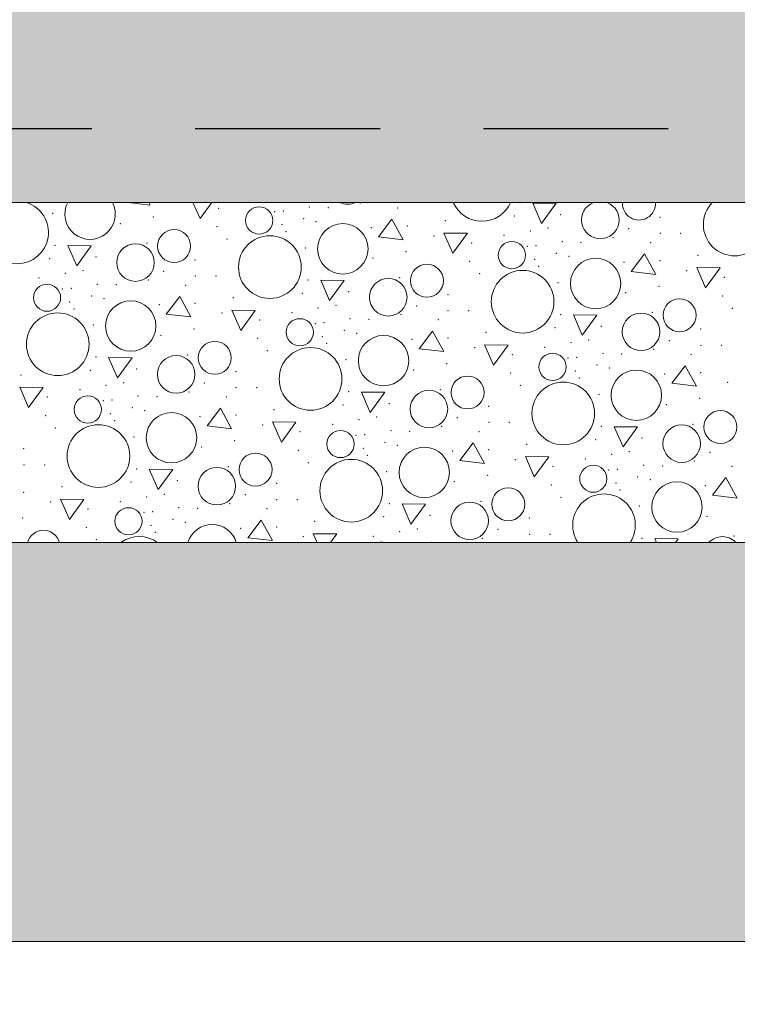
# Model space of a CAD drawing. Header units: millimetres. Extents: x -12989 to 402831, y -50461 to 30884.
# Tile 56 of 175: x 377979 to 378950, y -47346 to -46013. Entities that reach past the tile are written whole.
import ezdxf

# ---------------------------------------------------------------- set-up
doc = ezdxf.new("R2010")
doc.units = ezdxf.units.MM
doc.header["$MEASUREMENT"] = 0
doc.linetypes.add('Przerywana długa', pattern=[390, 250, -140])
doc.linetypes.add('Wipeout_Contour', pattern=[1000, 0, -1000])
doc.layers.add('A__STROPY', color=7, linetype='Continuous')
doc.layers.add('Nowe_A_WYM', color=7, linetype='Continuous')
for name, color, linetype, lineweight, true_color in [('A__STROPY_Nr_pióra__170', 7, 'Continuous', 5, 0x6a6a6a), ('A__STROPY_Nr_pióra__173', 7, 'Continuous', 5, 0x6a6a6a), ('A__STROPY_Nr_pióra__178', 7, 'Continuous', 5, 0x6a6a6a)]:
    doc.layers.add(name, color=color, linetype=linetype, lineweight=lineweight, true_color=true_color)
for name, color, linetype, lineweight in [('A__STROPY_Nr_pióra__27', 7, 'Continuous', 25), ('A__STROPY_Nr_pióra__49', 7, 'Continuous', 15), ('A__STROPY_Nr_pióra__69', 7, 'Continuous', 13), ('Nowe_A_WYM_Nr_pióra__1', 7, 'Continuous', 13), ('Nowe_A_WYM_Nr_pióra__45', 7, 'Continuous', 15), ('Nowe_A_WYM_Nr_pióra__85', 7, 'Continuous', 13)]:
    doc.layers.add(name, color=color, linetype=linetype, lineweight=lineweight)
doc.styles.add('STYL_AUTOMATYCZNY_4', font='arial.ttf')
doc.dimstyles.new('STYL_AUTOMATYCZNY__1', dxfattribs={"dimtxt": 139.999998, "dimasz": 57, "dimexe": 0.18, "dimexo": 0.0625, "dimgap": 0, "dimtad": 1, "dimtih": 1, "dimtoh": 1, "dimdec": 0, "dimlfac": 0.1, "dimzin": 0, "dimdsep": 46, "dimtxsty": 'STYL_AUTOMATYCZNY_4', "dimblk": 'ARROWHEAD_6', "dimblk1": 'ARROWHEAD_6', "dimblk2": 'ARROWHEAD_6', "dimcen": 0.09, "dimse1": 1, "dimse2": 1, "dimclrd": 7, "dimclre": 7, "dimclrt": 7, "dimadec": 0, "dimazin": 0, "dimtfac": 1, "dimtdec": 4, "dimtmove": 0, "dimatfit": 3, "dimfxl": 0, "dimtolj": 1, "dimtzin": 0, "dimarcsym": 0})

# ---------------------------------------------------------------- blocks, each defined once
blk = doc.blocks.new('*X191', base_point=(362576.7, -45960.6))
at = {"layer": 'A__STROPY_Nr_pióra__178', "color": 251, "linetype": 'Continuous', "lineweight": 5, "true_color": 0x6a6a6a}
for p, q in [((378125.9, -46260.6), (378155.8, -46264.1)), ((378155.8, -46264.1), (378153.8, -46260.6)), ((378213.6, -46260.6), (378223.1, -46282.3)), ((378223.1, -46282.3), (378238.9, -46260.6)), ((378673.3, -46261.3), (378685.2, -46288.7)), ((378704.9, -46261.6), (378673.3, -46261.3)), ((378685.2, -46288.7), (378704.9, -46261.6)), ((378482.6, -46283.2), (378464.5, -46307)), ((378497.8, -46311), (378482.6, -46283.2)), ((378553.1, -46301.8), (378565.1, -46329.2)), ((378584.8, -46302.1), (378553.1, -46301.8)), ((378565.1, -46329.2), (378584.8, -46302.1)), ((378464.5, -46307), (378497.8, -46311)), ((378044.4, -46318.9), (378056.3, -46346.3)), ((378076, -46319.2), (378044.4, -46318.9)), ((378056.3, -46346.3), (378076, -46319.2)), ((378824.6, -46330.1), (378806.5, -46353.9)), ((378839.7, -46357.8), (378824.6, -46330.1)), ((378806.5, -46353.9), (378839.7, -46357.8)), ((378895.1, -46348.6), (378907.1, -46376.1)), ((378926.8, -46348.9), (378895.1, -46348.6)), ((378907.1, -46376.1), (378926.8, -46348.9)), ((378386.4, -46365.7), (378398.3, -46393.2)), ((378418, -46366), (378386.4, -46365.7)), ((378398.3, -46393.2), (378418, -46366)), ((378195.7, -46387.7), (378177.5, -46411.5)), ((378210.8, -46415.4), (378195.7, -46387.7)), ((378266.2, -46406.2), (378278.2, -46433.6)), ((378297.8, -46406.5), (378266.2, -46406.2)), ((378278.2, -46433.6), (378297.8, -46406.5)), ((378177.5, -46411.5), (378210.8, -46415.4)), ((378728.4, -46412.6), (378740.3, -46440)), ((378760, -46412.9), (378728.4, -46412.6)), ((378740.3, -46440), (378760, -46412.9)), ((378537.7, -46434.5), (378519.5, -46458.3)), ((378552.8, -46462.3), (378537.7, -46434.5)), ((378519.5, -46458.3), (378552.8, -46462.3)), ((378608.2, -46453), (378620.1, -46480.5)), ((378639.8, -46453.4), (378608.2, -46453)), ((378620.1, -46480.5), (378639.8, -46453.4)), ((378099.4, -46470.2), (378111.4, -46497.6)), ((378131.1, -46470.5), (378099.4, -46470.2)), ((378111.4, -46497.6), (378131.1, -46470.5)), ((378879.6, -46481.4), (378861.5, -46505.2)), ((378894.8, -46509.1), (378879.6, -46481.4)), ((377979.3, -46510.6), (377991.2, -46538.1)), ((378010.9, -46510.9), (377979.3, -46510.6)), ((377991.2, -46538.1), (378010.9, -46510.9)), ((378441.4, -46517), (378453.4, -46544.5)), ((378473.1, -46517.3), (378441.4, -46517)), ((378453.4, -46544.5), (378473.1, -46517.3)), ((378861.5, -46505.2), (378894.8, -46509.1)), ((378250.7, -46539), (378232.6, -46562.8)), ((378265.9, -46566.7), (378250.7, -46539)), ((378321.3, -46557.5), (378333.2, -46584.9)), ((378352.9, -46557.8), (378321.3, -46557.5)), ((378232.6, -46562.8), (378265.9, -46566.7)), ((378333.2, -46584.9), (378352.9, -46557.8)), ((378783.4, -46563.9), (378795.4, -46591.3)), ((378815, -46564.2), (378783.4, -46563.9)), ((378795.4, -46591.3), (378815, -46564.2)), ((378592.7, -46585.8), (378574.6, -46609.6)), ((378607.9, -46613.6), (378592.7, -46585.8)), ((378574.6, -46609.6), (378607.9, -46613.6)), ((378663.3, -46604.3), (378675.2, -46631.8)), ((378694.9, -46604.6), (378663.3, -46604.3)), ((378675.2, -46631.8), (378694.9, -46604.6)), ((378154.5, -46621.5), (378166.5, -46648.9)), ((378186.1, -46621.8), (378154.5, -46621.5)), ((378166.5, -46648.9), (378186.1, -46621.8)), ((378934.7, -46632.7), (378916.6, -46656.5)), ((378949.9, -46660.4), (378934.7, -46632.7)), ((378034.4, -46661.9), (378046.3, -46689.3)), ((378066, -46662.2), (378034.4, -46661.9)), ((378046.3, -46689.3), (378066, -46662.2)), ((378916.6, -46656.5), (378949.9, -46660.4)), ((378496.5, -46668.3), (378508.4, -46695.8)), ((378528.1, -46668.6), (378496.5, -46668.3)), ((378508.4, -46695.8), (378528.1, -46668.6)), ((378305.8, -46690.2), (378287.7, -46714.1)), ((378321, -46718), (378305.8, -46690.2)), ((378287.7, -46714.1), (378321, -46718)), ((378376.3, -46708.8), (378381.5, -46720.6)), ((378408, -46709.1), (378376.3, -46708.8)), ((378399.6, -46720.6), (378408, -46709.1)), ((378838.5, -46715.2), (378840.8, -46720.6)), ((378870.1, -46715.5), (378838.5, -46715.2)), ((378866.4, -46720.6), (378870.1, -46715.5))]:
    blk.add_line(p, q, dxfattribs=at)
for centre, radius in [((378303.1, -46284.8), 18.4), ((378416.3, -46323.2), 34.1), ((378188.1, -46319.4), 22.3), ((378135.8, -46341.8), 25.4), ((378317.6, -46347.9), 42.4), ((378645.1, -46331.7), 18.4), ((378530.1, -46366.3), 22.3), ((378758.3, -46370.1), 34.1), ((378659.6, -46394.7), 42.4), ((378016.1, -46389.3), 18.4), ((378477.8, -46388.7), 25.4), ((378129.4, -46427.6), 34.1), ((378872, -46413.1), 22.3), ((378030.6, -46452.3), 42.4), ((378819.8, -46435.5), 25.4), ((378358.1, -46436.1), 18.4), ((378243.1, -46470.7), 22.3), ((378471.4, -46474.5), 34.1), ((378372.6, -46499.2), 42.4), ((378190.8, -46493.1), 25.4), ((378700.1, -46483), 18.4), ((378813.4, -46521.3), 34.1), ((378585.1, -46517.6), 22.3), ((378714.6, -46546), 42.4), ((378532.8, -46540), 25.4), ((378071.2, -46540.6), 18.4), ((378927.1, -46564.4), 22.3), ((378184.5, -46578.9), 34.1), ((378085.7, -46603.6), 42.4), ((378413.2, -46587.4), 18.4), ((378874.8, -46586.8), 25.4), ((378526.5, -46625.8), 34.1), ((378298.2, -46622), 22.3), ((378427.7, -46650.5), 42.4), ((378245.9, -46644.4), 25.4), ((378755.2, -46634.3), 18.4), ((378640.2, -46668.9), 22.3), ((378868.4, -46672.6), 34.1), ((378126.3, -46691.9), 18.4), ((378587.9, -46691.3), 25.4)]:
    blk.add_circle(centre, radius, dxfattribs=at)
for centre, radius, start, end in [((377975.6, -46301), 42.4, 107.7267, 72.2733), ((378074.3, -46276.3), 34.1, 152.5352, 27.4648), ((378422.7, -46237.4), 25.4, 245.8601, 294.1399), ((378604.5, -46243.5), 42.4, 203.8155, 336.1845), ((378764.7, -46284.2), 25.4, 111.6226, 68.3774), ((378817, -46261.9), 22.3, 176.7663, 3.2337), ((378946.5, -46290.3), 42.4, 135.5603, 44.4397), ((378769.7, -46697.3), 42.4, 326.7583, 213.2417), ((378011.3, -46726.4), 22.3, 15.1805, 164.8195), ((378239.5, -46730.2), 34.1, 16.3573, 163.6427), ((378140.8, -46754.9), 42.4, 53.9147, 126.0853), ((378929.9, -46738.1), 25.4, 43.5276, 136.4724), ((378468.3, -46738.7), 18.4, 80.1643, 99.8357)]:
    blk.add_arc(centre, radius, start, end, dxfattribs=at)
for p in [(378440, -46261.1), (378656, -46260.9), (378023.6, -46275.1), (378248.5, -46268.2), (378324, -46273), (378335.8, -46272.1), (378371.1, -46266.6), (378396.7, -46267.4), (378490.6, -46267.9), (378711.1, -46276.9), (378711.1, -46276.9), (378115.1, -46289), (378159.9, -46280.3), (378333.8, -46290.6), (378363.3, -46282.4), (378380.1, -46286.3), (378555, -46285), (378648.5, -46278.7), (378845.4, -46280.5), (378246.1, -46293.2), (378339.4, -46300), (378454.8, -46294.5), (378503.4, -46292.5), (378669.8, -46298.9), (378693.8, -46295.2), (378802.9, -46296), (378845.8, -46302.4), (378873.6, -46302.4), (378151.3, -46315.5), (378259.4, -46309.9), (378539.8, -46305.7), (378590.5, -46315.1), (378634.3, -46305.1), (378713.1, -46313.5), (378738.7, -46314.3), (378782, -46307.9), (378832.6, -46314.8), (378027.1, -46318.5), (378365.6, -46322), (378501.9, -46327.2), (378666, -46319.8), (378677.8, -46318.9), (378705.3, -46329.2), (378019.5, -46336.3), (378082.2, -46334.4), (378082.2, -46334.4), (378216.5, -46338.1), (378457.1, -46335.8), (378588.1, -46340.1), (378675.8, -46337.4), (378722.1, -46333.2), (378796.8, -46341.3), (378845.4, -46339.4), (378897, -46331.9), (378040.9, -46356.5), (378064.9, -46352.8), (378174, -46353.6), (378601.3, -46356.7), (378681.4, -46346.8), (378881.7, -46352.6), (378005.4, -46362.6), (378153.1, -46365.5), (378216.9, -46360), (378244.7, -46360), (378369.1, -46365.3), (378493.3, -46362.3), (378707.6, -46368.8), (378932.5, -46361.9), (378037, -46377.4), (378048.9, -46376.5), (378084.2, -46371.1), (378109.8, -46371.9), (378203.7, -46372.4), (378361.5, -46383.2), (378424.2, -46381.3), (378424.2, -46381.3), (378799.1, -46382.7), (378843.9, -46374), (378046.8, -46395), (378076.4, -46386.8), (378093.2, -46390.8), (378216.5, -46396.9), (378268.1, -46389.4), (378558.5, -46385), (378930.1, -46387), (378052.4, -46404.4), (378167.9, -46398.9), (378252.8, -46410.2), (378347.4, -46409.5), (378382.9, -46403.3), (378406.9, -46399.6), (378516, -46400.4), (378558.8, -46406.8), (378586.7, -46406.8), (378835.2, -46409.2), (378943.3, -46403.6), (378303.6, -46419.5), (378379, -46424.3), (378390.9, -46423.3), (378426.2, -46417.9), (378451.8, -46418.7), (378495, -46412.3), (378545.6, -46419.2), (378711.1, -46412.2), (378078.7, -46426.4), (378215, -46431.6), (378418.3, -46433.7), (378435.1, -46437.6), (378610.1, -46436.3), (378703.5, -46430), (378766.1, -46428.2), (378766.1, -46428.2), (378900.5, -46431.8), (378170.1, -46440.3), (378301.2, -46444.5), (378388.8, -46441.9), (378509.9, -46445.8), (378558.5, -46443.8), (378724.9, -46450.2), (378748.9, -46446.5), (378858, -46447.3), (378314.4, -46461.1), (378394.4, -46451.3), (378594.8, -46457), (378689.4, -46456.4), (378837, -46459.2), (378900.8, -46453.7), (378928.7, -46453.7), (378082.2, -46469.7), (378206.3, -46466.8), (378420.7, -46473.3), (378645.5, -46466.4), (378721, -46471.1), (378732.8, -46470.2), (378768.2, -46464.8), (378793.8, -46465.6), (378887.6, -46466.1), (378074.6, -46487.6), (378137.2, -46485.7), (378137.2, -46485.7), (378271.6, -46489.4), (378512.1, -46487.1), (378557, -46478.5), (378730.8, -46488.7), (378760.3, -46480.5), (378777.1, -46484.5), (378900.5, -46490.7), (377981.1, -46493.9), (378120, -46504.1), (378643.2, -46491.4), (378736.4, -46498.1), (378851.9, -46492.6), (378936.8, -46503.9), (378060.5, -46513.9), (378096, -46507.7), (378208.1, -46516.8), (378229.1, -46504.9), (378271.9, -46511.3), (378299.8, -46511.3), (378424.2, -46516.6), (378548.3, -46513.6), (378656.4, -46508), (378016.6, -46523.9), (378092.1, -46528.7), (378103.9, -46527.8), (378139.3, -46522.4), (378164.9, -46523.2), (378258.7, -46523.7), (378762.7, -46520.1), (378899, -46525.3), (378131.4, -46538.1), (378148.2, -46542.1), (378323.1, -46540.7), (378416.6, -46534.4), (378479.2, -46532.6), (378479.2, -46532.6), (378613.5, -46536.3), (378854.1, -46534), (378014.3, -46549), (378101.9, -46546.3), (378107.5, -46555.7), (378222.9, -46550.2), (378271.6, -46548.2), (378438, -46554.6), (378462, -46550.9), (378571.1, -46551.7), (378027.5, -46565.6), (378307.9, -46561.5), (378358.6, -46570.8), (378402.4, -46560.8), (378481.3, -46569.2), (378506.9, -46570), (378550.1, -46563.6), (378600.7, -46570.5), (378613.9, -46558.1), (378641.7, -46558.1), (378766.1, -46563.5), (378890.3, -46560.5), (378133.8, -46577.7), (378270.1, -46582.9), (378434.1, -46575.5), (378445.9, -46574.6), (378758.6, -46581.3), (378821.2, -46579.4), (378821.2, -46579.4), (377984.6, -46593.8), (378225.2, -46591.5), (378356.3, -46595.8), (378443.9, -46593.2), (378473.4, -46585), (378490.2, -46588.9), (378564.9, -46597), (378613.6, -46595.1), (378665.1, -46587.6), (378449.5, -46602.6), (378649.9, -46608.3), (378744.4, -46607.6), (378780, -46601.5), (378803.9, -46597.8), (378892.1, -46610.5), (378913.1, -46598.6), (377985, -46615.7), (378012.8, -46615.7), (378137.2, -46621), (378261.4, -46618.1), (378369.5, -46612.4), (378700.6, -46617.7), (378776.1, -46622.4), (378787.9, -46621.5), (378823.3, -46616.1), (378848.9, -46616.9), (378942.7, -46617.4), (378192.3, -46637), (378192.3, -46637), (378475.7, -46624.6), (378612.1, -46629.8), (378815.4, -46631.8), (378832.2, -46635.8), (378036.2, -46645.2), (378129.7, -46638.9), (378326.6, -46640.7), (378567.2, -46638.4), (378698.3, -46642.7), (378785.9, -46640), (378791.5, -46649.4), (378906.9, -46643.9), (377984.7, -46652.7), (378151.1, -46659), (378175, -46655.4), (378284.2, -46656.1), (378327, -46662.6), (378354.8, -46662.6), (378711.5, -46659.3), (378021, -46665.9), (378071.7, -46675.2), (378115.5, -46665.2), (378194.3, -46673.7), (378219.9, -46674.5), (378263.2, -46668.1), (378313.8, -46675), (378479.2, -46667.9), (378603.4, -46664.9), (378817.7, -46671.4), (377983.1, -46687.3), (378147.2, -46680), (378159, -46679.1), (378186.5, -46689.4), (378471.7, -46685.7), (378534.3, -46683.9), (378534.3, -46683.9), (378668.6, -46687.6), (378909.2, -46685.3), (378069.4, -46700.3), (378157, -46697.6), (378203.3, -46693.3), (378278, -46701.5), (378326.6, -46699.5), (378378.2, -46692), (378517, -46702.2), (378626.1, -46703), (378082.6, -46716.9), (378162.6, -46707), (378363, -46712.7), (378457.5, -46712.1), (378493, -46705.9), (378605.2, -46714.9), (378669, -46709.4), (378696.8, -46709.4), (378821.2, -46714.8), (378945.4, -46711.8), (378536.3, -46720.5)]:
    blk.add_point(p, dxfattribs=at)
blk = doc.blocks.new('ElemPrzekroju_175_1', base_point=(362576.7, -45960.6))
at = {"color": 254, "linetype": 'Wipeout_Contour', "lineweight": 0, "ltscale": 1533341.48702292}
blk.add_wipeout([(362356.7, -46160.6), (398746.7, -46160.6), (398746.7, -45960.6), (362356.7, -45960.6)], dxfattribs=at).dxf.layer = 'A__STROPY'
at = {"color": 254, "linetype": 'Wipeout_Contour', "lineweight": 0, "ltscale": 1533794.246621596}
blk.add_wipeout([(398746.7, -46720.6), (362356.7, -46720.6), (362356.7, -47260.6), (398746.7, -47260.6)], dxfattribs=at).dxf.layer = 'A__STROPY'
at = {"layer": 'A__STROPY_Nr_pióra__170', "linetype": 'Continuous', "lineweight": 5, "true_color": 0x6a6a6a}
h = blk.add_hatch(dxfattribs=at)
h.set_pattern_fill('Beton_0001', color=251, style=0, pattern_type=2)
h.set_pattern_definition([(45, (362576.75, -45960.59), (-63.6396, 63.6396), [67.5, -22.5]), (45, (362576.75, -45896.95), (-63.6396, 63.6396), [67.5, -22.5])])
h.paths.add_polyline_path([(362356.7, -46160.6), (398746.7, -46160.6), (398746.7, -45960.6), (362356.7, -45960.6)])
at = {"layer": 'A__STROPY_Nr_pióra__173', "linetype": 'Continuous', "lineweight": 5, "true_color": 0x6a6a6a}
h = blk.add_hatch(dxfattribs=at)
h.set_pattern_fill('Grunt_0001', color=251, style=0, pattern_type=2)
h.set_pattern_definition([(45, (362576.75, -45960.59), (-95.4594, 95.4594), []), (45, (362544.93, -45928.77), (-190.9188, 190.9188), []), (45, (362513.1, -45896.95), (-190.9188, 190.9188), []), (135, (362481.29, -45865.132), (31.819805, 31.819805), [135, -135])])
h.paths.add_polyline_path([(398746.7, -46720.6), (362356.7, -46720.6), (362356.7, -47260.6), (398746.7, -47260.6)])
at = {"layer": 'A__STROPY_Nr_pióra__69', "color": 7, "linetype": 'Continuous', "lineweight": 13}
blk.add_line((398746.7, -47260.6), (362356.7, -47260.6), dxfattribs=at)
at = {"color": 254, "linetype": 'Wipeout_Contour', "lineweight": 0, "ltscale": 1533413.819197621}
blk.add_wipeout([(362356.7, -46160.6), (362356.7, -46260.6), (398746.7, -46260.6), (398746.7, -46160.6)], dxfattribs=at).dxf.layer = 'A__STROPY'
at = {"layer": 'A__STROPY_Nr_pióra__178', "linetype": 'Continuous', "lineweight": 5, "true_color": 0x6a6a6a}
h = blk.add_hatch(dxfattribs=at)
h.set_pattern_fill('Chudy_beton_B15_I_WSC_0001', color=251, style=0, pattern_type=2)
h.set_pattern_definition([(0, (362576.75, -45960.6), (0, 233.8269), [14.625, -120.375]), (0, (362644.25, -45843.68), (0, 233.8269), [14.625, -120.375]), (60, (362576.75, -45960.6), (-202.5, 116.9134), [14.625, -120.375]), (60, (362711.75, -45960.6), (-202.5, 116.9134), [14.625, -120.375]), (120, (362591.37, -45960.6), (202.5, 116.9134), [14.625, -120.375]), (120, (362726.37, -45960.6), (202.5, 116.9134), [14.625, -120.375]), (0, (362576.75, -45938.09), (0, 45), [0, -45, 0, -67.5]), (45, (362599.25, -45938.09), (-31.819805, 31.819805), [0, -33.75, 0, -56.25])])
h.paths.add_polyline_path([(362356.7, -46160.6), (362356.7, -46260.6), (398746.7, -46260.6), (398746.7, -46160.6)])
at = {"layer": 'A__STROPY_Nr_pióra__27', "color": 7, "linetype": 'Przerywana długa', "lineweight": 25}
blk.add_line((398746.7, -46160.6), (362356.7, -46160.6), dxfattribs=at)
at = {"color": 254, "linetype": 'Wipeout_Contour', "lineweight": 0, "ltscale": 1533549.791415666}
blk.add_wipeout([(362356.7, -46720.6), (398746.7, -46720.6), (398746.7, -46260.6), (362356.7, -46260.6)], dxfattribs=at).dxf.layer = 'A__STROPY'
at = {"layer": 'A__STROPY_Nr_pióra__49', "color": 7, "linetype": 'Continuous', "lineweight": 15}
for p, q in [((398746.7, -46260.6), (362356.7, -46260.6)), ((398746.7, -46720.6), (362356.7, -46720.6))]:
    blk.add_line(p, q, dxfattribs=at)
at = {"layer": 'A__STROPY', "lineweight": 0}
blk.add_blockref('*X191', (362576.7, -45960.6), dxfattribs=at)
blk = doc.blocks.new('*D346', base_point=(362576.7, -45960.6))
at = {"layer": 'Nowe_A_WYM_Nr_pióra__45', "color": 7, "linetype": 'Continuous', "lineweight": 15}
for p, q in [((362206.7, -47532.6), (362146.7, -47592.6)), ((362386.7, -47532.6), (362326.7, -47592.6))]:
    blk.add_line(p, q, dxfattribs=at)
at = {"layer": 'Nowe_A_WYM_Nr_pióra__85', "color": 7, "linetype": 'Continuous', "lineweight": 13}
for p, q in [((362356.7, -47618.8), (362356.7, -47506.3)), ((362176.7, -47562.6), (362356.7, -47562.6)), ((362356.7, -47562.6), (398746.7, -47562.6))]:
    blk.add_line(p, q, dxfattribs=at)
blk = doc.blocks.new('ARROWHEAD_6')
at = {"color": 0, "linetype": 'Continuous', "lineweight": 0}
for p, q in [((-0.5, -0.5), (0.5, 0.5)), ((0, 0), (-1, 0))]:
    blk.add_line(p, q, dxfattribs=at)
blk = doc.blocks.new('*D347', base_point=(362576.7, -45960.6))
at = {"layer": 'Nowe_A_WYM_Nr_pióra__45', "color": 7, "linetype": 'Continuous', "lineweight": 15}
for p, q in [((362386.7, -47532.6), (362326.7, -47592.6)), ((398776.7, -47532.6), (398716.7, -47592.6))]:
    blk.add_line(p, q, dxfattribs=at)
at = {"layer": 'Nowe_A_WYM_Nr_pióra__85', "color": 7, "linetype": 'Continuous', "lineweight": 13}
for p, q in [((398746.7, -47618.8), (398746.7, -47506.3)), ((362356.7, -47562.6), (398746.7, -47562.6))]:
    blk.add_line(p, q, dxfattribs=at)
at = {"layer": 'Nowe_A_WYM_Nr_pióra__1', "color": 7, "lineweight": 13, "char_height": 140, "attachment_point": 7, "style": 'STYL_AUTOMATYCZNY_4'}
for s, insert in [('\\A1;{\\pql;\\fArial|b0|i0|c238|p0;\\W1.000000;18}', (362386.7, -47534.6)), ('\\A1;{\\pql;\\fArial|b0|i0|c238|p0;\\W1.000000;3\xa0639}', (380311.5, -47534.6)), ('\\A1;{\\pql;\\fArial|b0|i0|c238|p0;\\W1.000000;18}', (398503.2, -47534.6))]:
    blk.add_mtext(s, dxfattribs=dict(at, insert=insert))
blk = doc.blocks.new('*D358', base_point=(362576.7, -45960.6))
at = {"layer": 'Nowe_A_WYM_Nr_pióra__45', "color": 7, "linetype": 'Continuous', "lineweight": 15}
for p, q in [((362106.7, -48052.6), (362046.7, -48112.6)), ((398996.7, -48112.6), (399056.7, -48052.6))]:
    blk.add_line(p, q, dxfattribs=at)
at = {"layer": 'Nowe_A_WYM_Nr_pióra__85', "color": 7, "linetype": 'Continuous', "lineweight": 13}
for p, q in [((362076.7, -48138.8), (362076.7, -48026.3)), ((399026.7, -48138.8), (399026.7, -48026.3)), ((362031.7, -48082.6), (362076.7, -48082.6)), ((362076.7, -48082.6), (399026.7, -48082.6)), ((399026.7, -48082.6), (399071.7, -48082.6))]:
    blk.add_line(p, q, dxfattribs=at)
at = {"layer": 'Nowe_A_WYM_Nr_pióra__1', "color": 7, "lineweight": 13, "insert": (380311.5, -48054.6), "char_height": 140, "attachment_point": 7, "style": 'STYL_AUTOMATYCZNY_4'}
blk.add_mtext('\\A1;{\\pql;\\fArial|b0|i0|c238|p0;\\W1.000000;3\xa0695}', dxfattribs=at)

msp = doc.modelspace()

# ---------------------------------------------------------------- block references
at = {"layer": 'A__STROPY', "lineweight": 0}
msp.add_blockref('ElemPrzekroju_175_1', (362576.7, -45960.6), dxfattribs=at)

# ---------------------------------------------------------------- next in the draw order: dimensions: what is measured, and where the dimension line sits
at = {"layer": 'Nowe_A_WYM', "color": 7, "linetype": 'Continuous', "lineweight": 13}
for base, p1, p2, picture, middle in [((399026.7, -48082.6), (362076.7, -46860.6), (399026.7, -46860.6), '*D358', (380551.7, -47984.6)), ((362356.7, -47562.6), (362176.7, -46860.6), (362356.7, -46860.6), '*D346', (362493.3, -47464.6)), ((398746.7, -47562.6), (362356.7, -46860.6), (398746.7, -46860.6), '*D347', (380551.7, -47464.6))]:
    dim = msp.add_linear_dim(base=base, p1=p1, p2=p2, dimstyle='STYL_AUTOMATYCZNY__1', dxfattribs=at)
    dim.commit()
    dim.dimension.update_dxf_attribs({"geometry": picture, "text_midpoint": middle, "dimtype": 160})

doc.saveas('drawing.dxf')
